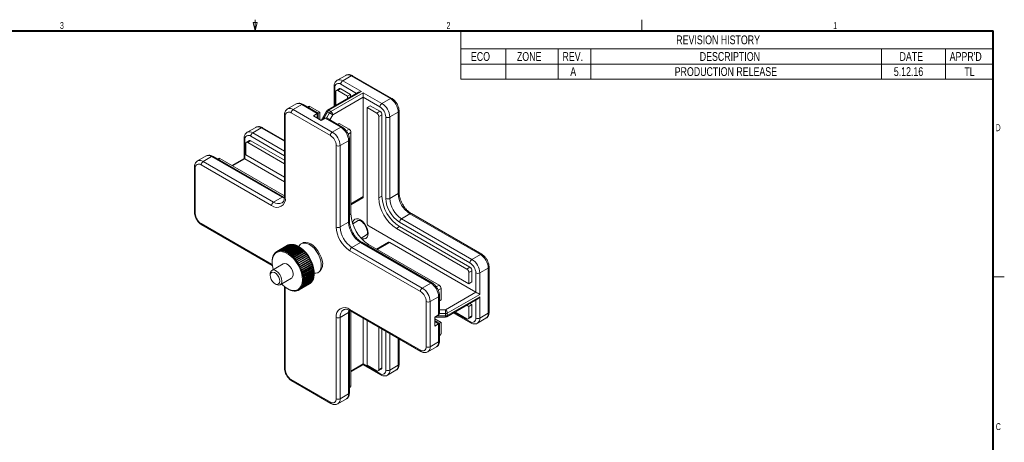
# Model space of a CAD drawing. Header units: millimetres. Extents: x 9 to 550, y 15 to 417.
# Tile 4 of 4: x 194 to 550, y 264 to 417. Entities that reach past the tile are written whole.
import ezdxf

# ---------------------------------------------------------------- set-up
doc = ezdxf.new("R2010")
doc.units = ezdxf.units.MM
doc.styles.add('SLDTEXTSTYLE0', font='TXT', dxfattribs={"width": 0.605})
doc.styles.add('SLDTEXTSTYLE3', font='TXT', dxfattribs={"width": 0.75})

# ---------------------------------------------------------------- blocks, each defined once
blk = doc.blocks.new('SW_TABLEANNOTATION_0')
at = {"color": 0, "linetype": 'Continuous', "lineweight": 0}
for p, q in [((0, 0), (0, -17.48)), ((192.33, 0), (0, 0)), ((192.33, -17.48), (192.33, 0)), ((0, -6.56), (192.33, -6.56)), ((16.26, -6.56), (16.26, -12.02)), ((35.18, -6.56), (35.18, -12.02)), ((46.98, -6.56), (46.98, -12.02)), ((151.92, -6.56), (151.92, -12.02)), ((175.1, -6.56), (175.1, -12.02)), ((0, -12.02), (192.33, -12.02)), ((16.26, -12.02), (16.26, -17.48)), ((35.18, -12.02), (35.18, -17.48)), ((46.98, -12.02), (46.98, -17.48)), ((151.92, -12.02), (151.92, -17.48)), ((175.1, -12.02), (175.1, -17.48)), ((0, -17.48), (192.33, -17.48))]:
    blk.add_line(p, q, dxfattribs=at)
at = {"color": 0, "linetype": 'Continuous', "lineweight": 0, "attachment_point": 1, "style": 'SLDTEXTSTYLE3'}
for s, insert, char_height in [('REVISION HISTORY', (77.8, -1.69), 3.175), ('ECO', (3.6, -7.7), 3.175), ('ZONE', (20.22, -7.7), 3.175), ('REV.', (36.68, -7.7), 3.175), ('DESCRIPTION', (86.29, -7.7), 3.175), ('DATE', (158.48, -7.7), 3.175), ("APPR'D", (176.6, -7.7), 3.175), ('A', (39.51, -13.16), 3.17), ('PRODUCTION RELEASE', (77.23, -13.16), 3.175), ('5.12.16', (156.41, -13.16), 3.175), ('TL', (181.9, -13.16), 3.175)]:
    blk.add_mtext(s, dxfattribs=dict(at, insert=insert, char_height=char_height))

msp = doc.modelspace()

# ---------------------------------------------------------------- linework, layer by layer
at = {"color": 7, "linetype": 'Continuous', "lineweight": 0}
for p, q in [((279.4, 412.75), (279.4, 416.75)), ((419.1, 412.75), (419.1, 416.75)), ((279.4, 412.75), (278.65, 415.75)), ((278.65, 415.75), (280.15, 415.75)), ((279.4, 412.75), (280.15, 415.75)), ((312.134, 396.646), (309.058, 394.87)), ((314.134, 396.448), (311.058, 394.672)), ((328.276, 388.284), (314.134, 396.448)), ((328.776, 388.333), (314.633, 396.497)), ((307.936, 392.631), (307.936, 385.452)), ((309.851, 391.864), (308.737, 391.221)), ((309.237, 391.171), (310.351, 391.814)), ((313.886, 389.773), (310.351, 391.814)), ((311.058, 394.672), (317.775, 390.794)), ((316.775, 390.555), (305.547, 384.073)), ((317.775, 390.794), (306.047, 384.024)), ((306.754, 383.616), (318.482, 390.386)), ((318.482, 388.753), (307.461, 382.391)), ((308.53, 390.763), (308.53, 385.795)), ((312.772, 389.13), (309.237, 391.171)), ((312.772, 389.13), (313.886, 389.773)), ((312.772, 388.244), (312.772, 389.13)), ((313.886, 388.887), (313.886, 389.773)), ((318.482, 390.386), (325.2, 386.508)), ((318.482, 388.753), (318.482, 352.825)), ((324.493, 385.283), (318.482, 388.753)), ((325.2, 386.508), (328.276, 388.284)), ((294.209, 386.298), (291.133, 384.522)), ((296.208, 386.1), (293.132, 384.324)), ((293.132, 384.324), (307.275, 376.16)), ((301.865, 382.834), (296.208, 386.1)), ((302.158, 383.003), (296.708, 386.149)), ((298.679, 385.414), (298.33, 385.213)), ((302.714, 383.324), (299.179, 385.365)), ((319.844, 385.048), (320.957, 385.691)), ((319.844, 385.048), (319.844, 343.405)), ((323.379, 383.007), (319.844, 385.048)), ((324.493, 383.65), (320.957, 385.691)), ((290.011, 382.283), (290.011, 352.887)), ((290.304, 381.874), (290.304, 352.479)), ((306.567, 374.935), (292.425, 383.099)), ((300.451, 382.018), (301.865, 382.834)), ((300.451, 382.018), (303.279, 380.385)), ((302.158, 383.003), (302.714, 383.324)), ((302.158, 381.032), (302.158, 383.003)), ((302.714, 380.711), (302.714, 383.324)), ((305.181, 383.707), (303.267, 380.392)), ((303.279, 380.385), (304.694, 381.201)), ((310.351, 377.936), (304.694, 381.201)), ((310.85, 377.985), (305.401, 381.131)), ((306.254, 383.088), (305.547, 383.496)), ((306.047, 384.024), (306.754, 383.616)), ((323.379, 383.007), (324.493, 383.65)), ((324.086, 381.783), (325.2, 382.425)), ((324.086, 352.387), (324.086, 381.783)), ((325.2, 353.03), (325.2, 382.425)), ((326.614, 352.214), (326.614, 381.609)), ((331.104, 383.385), (328.028, 381.609)), ((328.028, 381.609), (328.028, 352.214)), ((331.104, 353.989), (331.104, 383.385)), ((331.397, 354.397), (331.397, 383.793)), ((279.607, 377.862), (276.531, 376.087)), ((281.607, 377.664), (278.531, 375.889)), ((290.011, 373.151), (282.107, 377.714)), ((307.275, 376.16), (310.351, 377.936)), ((309.229, 378.921), (309.785, 379.242)), ((313.321, 377.201), (309.785, 379.242)), ((275.409, 373.847), (275.409, 366.667)), ((314.028, 346.581), (314.028, 375.976)), ((275.702, 373.439), (275.702, 366.498)), ((276.003, 371.98), (276.003, 367.897)), ((277.324, 373.08), (276.21, 372.437)), ((276.71, 372.388), (277.824, 373.031)), ((290.011, 364.709), (276.71, 372.388)), ((290.011, 365.995), (277.824, 373.031)), ((308.689, 341.866), (308.689, 371.261)), ((313.179, 373.037), (310.103, 371.261)), ((310.103, 371.261), (310.103, 341.866)), ((313.179, 343.641), (313.179, 373.037)), ((313.472, 344.05), (313.472, 373.445)), ((261.682, 367.514), (258.606, 365.739)), ((263.681, 367.316), (260.606, 365.541)), ((289.137, 352.621), (263.681, 367.316)), ((289.637, 352.671), (264.181, 367.366)), ((266.152, 366.631), (265.803, 366.43)), ((290.011, 353.096), (266.652, 366.581)), ((275.409, 366.667), (270.956, 364.096)), ((275.702, 366.498), (290.011, 358.238)), ((276.003, 367.897), (290.011, 359.81)), ((257.484, 363.499), (257.484, 347.168)), ((257.777, 363.091), (257.777, 346.76)), ((285.354, 349.621), (259.898, 364.316)), ((260.606, 365.541), (286.061, 350.845)), ((286.061, 350.845), (289.137, 352.621)), ((289.994, 352.489), (289.637, 352.671)), ((314.028, 349.915), (318.275, 352.367)), ((324.086, 352.387), (325.2, 353.03)), ((328.028, 352.214), (331.104, 353.989)), ((335.347, 346.641), (332.271, 344.865)), ((360.803, 331.945), (335.347, 346.641)), ((361.303, 331.995), (335.847, 346.69)), ((259.898, 343.086), (285.354, 328.391)), ((260.106, 342.628), (285.561, 327.933)), ((310.103, 341.866), (313.179, 343.641)), ((316.629, 344.196), (314.65, 343.053)), ((320.551, 342.18), (356.613, 321.362)), ((330.45, 341.364), (331.564, 342.007)), ((357.02, 328.945), (331.564, 343.64)), ((357.02, 327.312), (331.564, 342.007)), ((332.271, 344.865), (357.727, 330.17)), ((317.65, 337.857), (319.629, 338.999)), ((355.906, 326.669), (330.45, 341.364)), ((287.25, 333.008), (291.139, 335.253)), ((291.237, 335.304), (287.348, 333.059)), ((287.619, 333.174), (291.508, 335.419)), ((291.614, 335.454), (287.724, 333.209)), ((288.015, 333.285), (291.904, 335.53)), ((292.017, 335.551), (288.127, 333.306)), ((288.436, 333.341), (292.325, 335.586)), ((292.443, 335.592), (288.554, 333.347)), ((288.877, 333.342), (292.766, 335.587)), ((292.889, 335.577), (289, 333.332)), ((289.298, 333.293), (292.94, 335.395)), ((289.336, 333.287), (293.225, 335.532)), ((293.352, 335.507), (289.463, 333.262)), ((289.711, 333.203), (293.391, 335.328)), ((289.808, 333.177), (293.698, 335.422)), ((293.828, 335.382), (289.939, 333.137)), ((290.148, 333.066), (293.855, 335.206)), ((290.292, 333.012), (294.181, 335.257)), ((294.314, 335.203), (290.425, 332.958)), ((290.601, 332.881), (294.329, 335.032)), ((290.782, 332.795), (294.671, 335.04)), ((294.805, 334.972), (290.916, 332.727)), ((291.065, 332.647), (294.808, 334.807)), ((291.254, 335.272), (291.237, 335.304)), ((291.275, 332.526), (295.164, 334.771)), ((295.299, 334.689), (291.41, 332.444)), ((291.535, 332.365), (295.289, 334.532)), ((291.647, 335.381), (291.614, 335.454)), ((291.768, 332.208), (295.657, 334.453)), ((292.063, 335.435), (292.017, 335.551)), ((292.497, 335.432), (292.443, 335.592)), ((292.94, 335.395), (292.889, 335.577)), ((293.391, 335.328), (293.352, 335.507)), ((293.855, 335.206), (293.828, 335.382)), ((294.329, 335.032), (294.314, 335.203)), ((294.808, 334.807), (294.805, 334.972)), ((295.255, 334.72), (295.078, 334.822)), ((295.289, 334.532), (295.299, 334.689)), ((296.497, 336.038), (296.072, 335.793)), ((317.422, 336.293), (314.346, 334.517)), ((314.346, 334.517), (339.802, 319.822)), ((342.877, 321.598), (317.422, 336.293)), ((343.377, 321.647), (317.922, 336.342)), ((345.848, 320.862), (320.392, 335.558)), ((327.528, 336.341), (323.282, 333.889)), ((328.028, 336.291), (359.141, 318.33)), ((295.791, 334.358), (291.902, 332.113)), ((292.005, 332.037), (295.768, 334.21)), ((292.256, 331.843), (296.145, 334.088)), ((296.277, 333.981), (292.388, 331.736)), ((292.472, 331.666), (296.243, 333.843)), ((292.736, 331.434), (296.625, 333.679)), ((296.754, 333.561), (292.865, 331.315)), ((292.932, 331.253), (296.708, 333.433)), ((293.205, 330.984), (297.094, 333.229)), ((297.219, 333.1), (293.33, 330.855)), ((293.38, 330.801), (297.161, 332.984)), ((293.658, 330.496), (297.547, 332.741)), ((297.667, 332.603), (293.778, 330.357)), ((293.814, 330.315), (297.598, 332.499)), ((294.092, 329.975), (297.981, 332.22)), ((298.095, 332.072), (294.206, 329.827)), ((294.229, 329.797), (298.016, 331.983)), ((294.504, 329.423), (298.393, 331.668)), ((298.501, 331.514), (294.612, 329.268)), ((294.624, 329.251), (298.412, 331.438)), ((294.891, 328.846), (298.78, 331.091)), ((298.88, 330.93), (294.991, 328.685)), ((295.768, 334.21), (295.791, 334.358)), ((296.243, 333.843), (296.277, 333.981)), ((296.708, 333.433), (296.754, 333.561)), ((297.161, 332.984), (297.219, 333.1)), ((297.598, 332.499), (297.667, 332.603)), ((298.016, 331.983), (298.095, 332.072)), ((298.412, 331.438), (298.501, 331.514)), ((298.782, 330.87), (298.88, 330.93)), ((339.094, 318.597), (313.639, 333.292)), ((357.727, 330.17), (360.803, 331.945)), ((289.511, 328.541), (285.453, 326.198)), ((285.531, 329.311), (285.531, 329.107)), ((294.993, 328.682), (298.782, 330.87)), ((295.249, 328.248), (299.138, 330.493)), ((299.231, 330.327), (295.342, 328.082)), ((299.359, 329.832), (295.571, 327.645)), ((295.577, 327.632), (299.466, 329.877)), ((299.55, 329.708), (295.661, 327.463)), ((299.646, 329.22), (295.859, 327.034)), ((295.871, 327.005), (299.76, 329.25)), ((299.834, 329.078), (295.945, 326.833)), ((299.898, 328.602), (296.113, 326.416)), ((296.13, 326.37), (300.019, 328.615)), ((300.083, 328.442), (296.194, 326.197)), ((300.113, 327.98), (296.331, 325.797)), ((296.351, 325.733), (300.24, 327.978)), ((300.294, 327.805), (296.405, 325.56)), ((300.29, 327.361), (296.512, 325.18)), ((296.533, 325.098), (300.422, 327.344)), ((299.359, 329.832), (299.466, 329.877)), ((299.646, 329.22), (299.76, 329.25)), ((299.898, 328.602), (300.019, 328.615)), ((300.113, 327.98), (300.24, 327.978)), ((300.29, 327.361), (300.422, 327.344)), ((363.924, 311.124), (363.924, 327.455)), ((284.832, 324.825), (284.832, 324.367)), ((285.742, 327.248), (285.938, 326.478)), ((300.464, 327.172), (296.575, 324.927)), ((300.427, 326.75), (296.654, 324.572)), ((296.674, 324.471), (300.563, 326.716)), ((300.594, 326.547), (296.705, 324.302)), ((296.743, 321.605), (300.632, 323.85)), ((300.524, 326.15), (296.757, 323.975)), ((296.773, 323.855), (300.662, 326.1)), ((300.492, 323.956), (296.777, 321.811)), ((300.682, 325.936), (296.793, 323.69)), ((300.689, 324.227), (296.8, 321.981)), ((296.815, 322.127), (300.704, 324.372)), ((300.579, 325.566), (296.821, 323.396)), ((296.83, 323.256), (300.719, 325.502)), ((300.563, 324.465), (296.83, 322.31)), ((300.727, 325.342), (296.838, 323.097)), ((300.73, 324.771), (296.84, 322.526)), ((296.844, 322.679), (300.733, 324.924)), ((300.592, 325.003), (296.845, 322.84)), ((300.427, 326.75), (300.563, 326.716)), ((300.492, 323.956), (300.632, 323.85)), ((300.524, 326.15), (300.662, 326.1)), ((300.563, 324.465), (300.704, 324.372)), ((300.579, 325.566), (300.719, 325.502)), ((300.592, 325.003), (300.733, 324.924)), ((300.734, 325.025), (300.734, 325.229)), ((302.072, 325.4), (302.496, 325.645)), ((355.906, 326.669), (357.02, 327.312)), ((356.613, 325.444), (357.727, 326.087)), ((356.613, 321.362), (356.613, 325.444)), ((357.727, 322.005), (357.727, 326.087)), ((359.141, 318.33), (359.141, 325.271)), ((363.631, 327.046), (360.555, 325.271)), ((360.555, 325.271), (360.555, 317.514)), ((363.631, 310.716), (363.631, 327.046)), ((546.1, 323.85), (550.1, 323.85)), ((286.556, 321.38), (286.953, 321.151)), ((288.453, 321.002), (292.511, 323.345)), ((290.011, 320.226), (290.011, 290.83)), ((295.249, 319.153), (299.015, 321.327)), ((299.264, 321.481), (295.375, 319.236)), ((295.465, 319.3), (299.354, 321.546)), ((299.58, 321.737), (295.691, 319.492)), ((295.771, 319.57), (299.66, 321.815)), ((299.861, 322.043), (295.972, 319.798)), ((296.043, 319.889), (299.932, 322.134)), ((300.106, 322.396), (296.217, 320.151)), ((296.277, 320.255), (300.166, 322.5)), ((300.313, 322.794), (296.424, 320.549)), ((296.473, 320.665), (300.362, 322.91)), ((300.228, 323.041), (296.571, 320.929)), ((300.479, 323.235), (296.59, 320.989)), ((296.629, 321.116), (300.518, 323.361)), ((300.381, 323.48), (296.69, 321.349)), ((300.605, 323.713), (296.716, 321.468)), ((299.01, 321.334), (299.015, 321.327)), ((299.325, 321.589), (299.354, 321.546)), ((299.603, 321.893), (299.66, 321.815)), ((299.842, 322.244), (299.932, 322.134)), ((300.041, 322.637), (300.166, 322.5)), ((300.228, 323.041), (300.362, 322.91)), ((300.381, 323.48), (300.518, 323.361)), ((339.802, 319.822), (342.877, 321.598)), ((356.613, 321.362), (357.727, 322.005)), ((290.304, 319.817), (290.304, 290.422)), ((291.01, 319.615), (291.187, 319.513)), ((345.706, 316.699), (342.63, 314.923)), ((345.706, 310.166), (345.706, 316.699)), ((345.999, 310.814), (345.999, 317.107)), ((346.555, 315.555), (346.555, 319.638)), ((348.12, 311.968), (359.141, 318.33)), ((360.555, 317.514), (348.827, 310.743)), ((348.827, 309.927), (360.555, 316.697)), ((360.555, 316.697), (360.555, 308.94)), ((341.216, 298.592), (341.216, 314.923)), ((342.63, 314.923), (342.63, 298.592)), ((345.999, 315.234), (346.555, 315.555)), ((348.62, 309.469), (359.848, 315.951)), ((356.613, 313.196), (355.845, 313.64)), ((356.613, 313.196), (357.727, 313.839)), ((356.613, 309.114), (356.613, 313.196)), ((357.727, 313.839), (356.958, 314.283)), ((357.727, 309.756), (357.727, 313.839)), ((313.179, 310.98), (310.103, 309.204)), ((313.179, 281.584), (313.179, 310.98)), ((313.472, 311.388), (313.489, 311.786)), ((313.472, 281.992), (313.472, 311.388)), ((313.639, 312.062), (339.094, 297.367)), ((313.846, 311.605), (339.302, 296.909)), ((314.028, 284.523), (314.028, 311.499)), ((344.292, 309.35), (345.706, 310.166)), ((348.12, 309.758), (348.12, 310.574)), ((348.827, 310.743), (348.827, 309.927)), ((351.008, 310.847), (357.227, 307.257)), ((351.602, 311.19), (355.906, 308.705)), ((356.613, 309.114), (357.727, 309.756)), ((360.555, 308.94), (363.631, 310.716)), ((308.689, 279.809), (308.689, 309.204)), ((310.103, 309.204), (310.103, 279.809)), ((318.482, 308.928), (318.482, 292.401)), ((319.844, 308.142), (319.844, 291.963)), ((344.292, 309.35), (344.292, 306.084)), ((344.292, 309.335), (348.12, 309.335)), ((346.555, 307.39), (344.292, 308.696)), ((345.999, 307.069), (344.292, 308.055)), ((344.292, 306.084), (345.706, 306.9)), ((345.706, 300.368), (345.706, 306.9)), ((345.999, 307.069), (346.555, 307.39)), ((345.999, 300.776), (345.999, 307.069)), ((346.555, 303.307), (346.555, 307.39)), ((356.406, 308.656), (357.52, 309.299)), ((359.727, 307.109), (362.802, 308.884)), ((324.086, 290.33), (324.086, 305.693)), ((325.2, 290.973), (325.2, 305.05)), ((345.999, 302.648), (346.348, 302.849)), ((331.397, 292.34), (331.397, 301.472)), ((342.63, 298.592), (345.706, 300.368)), ((341.801, 296.761), (344.877, 298.536)), ((314.028, 289.491), (318.482, 292.063)), ((318.482, 292.401), (324.493, 288.931)), ((318.482, 292.063), (324.7, 288.474)), ((319.844, 291.963), (323.379, 289.922)), ((328.028, 290.156), (331.104, 291.932)), ((323.879, 289.872), (324.993, 290.515)), ((324.086, 290.33), (325.2, 290.973)), ((327.2, 288.325), (330.276, 290.101)), ((292.425, 286.748), (306.567, 278.584)), ((292.632, 286.29), (306.775, 278.126)), ((310.103, 279.809), (313.179, 281.584)), ((313.472, 283.864), (313.821, 284.066)), ((309.274, 277.977), (312.35, 279.753))]:
    msp.add_line(p, q, dxfattribs=at)
at = {"color": 7, "linetype": 'Continuous', "lineweight": 40}
for p in [(12.7, 412.75), (546.1, 19.05)]:
    msp.add_line(p, (546.1, 412.75), dxfattribs=at)
at = {"color": 8, "linetype": 'Continuous', "lineweight": 0}
for p, q in [((308.229, 392.222), (308.229, 385.622)), ((316.068, 390.147), (310.351, 393.447)), ((298.623, 385.044), (299.179, 385.365)), ((301.865, 381.201), (301.865, 382.834)), ((305.547, 383.496), (303.987, 380.793)), ((305.182, 381.23), (306.254, 383.088)), ((307.461, 382.391), (306.401, 380.554)), ((290.011, 372.813), (281.607, 377.664)), ((312.323, 376.625), (313.321, 377.201)), ((290.011, 367.628), (277.824, 374.664)), ((278.531, 375.889), (290.011, 369.261)), ((313.019, 375.393), (314.028, 375.976)), ((266.096, 366.261), (266.652, 366.581)), ((275.702, 366.498), (271.249, 363.927)), ((314.028, 350.254), (318.482, 352.825)), ((313.472, 346.26), (314.028, 346.581)), ((319.836, 335.237), (320.392, 335.558)), ((328.028, 336.291), (323.575, 333.72)), ((285.354, 328.391), (285.578, 328.256)), ((344.85, 320.287), (345.848, 320.862)), ((290.299, 320.08), (290.304, 319.817)), ((345.546, 319.055), (346.555, 319.638)), ((359.141, 308.94), (359.141, 315.542)), ((344.998, 309.758), (348.12, 309.758)), ((348.12, 310.574), (345.974, 310.574)), ((345.999, 311.968), (348.12, 311.968)), ((351.301, 311.016), (357.02, 307.715)), ((345.706, 306.9), (344.292, 307.716)), ((326.614, 290.156), (326.614, 304.234)), ((328.028, 303.417), (328.028, 290.156)), ((345.999, 302.986), (346.555, 303.307)), ((331.104, 291.932), (331.104, 301.641)), ((314.028, 289.83), (318.482, 292.401)), ((313.472, 284.203), (314.028, 284.523))]:
    msp.add_line(p, q, dxfattribs=at)
at = {"color": 7, "linetype": 'Continuous', "lineweight": 0, "flags": 128}
for points in [[(318.482, 390.386), (318.482, 390.211), (318.482, 390.011), (318.482, 389.795), (318.482, 389.57), (318.482, 389.344), (318.482, 389.128), (318.482, 388.928), (318.482, 388.753)], [(306.254, 383.088), (306.402, 383.003), (306.563, 382.91), (306.731, 382.812), (306.901, 382.715), (307.064, 382.62), (307.216, 382.532), (307.35, 382.455), (307.461, 382.391)], [(303.152, 329.586), (302.806, 330.767), (302.286, 331.94), (301.615, 333.05), (300.826, 334.046), (299.954, 334.88), (299.041, 335.513), (298.13, 335.917), (297.263, 336.072), (296.48, 335.971), (295.819, 335.619), (295.309, 335.032), (295.169, 334.77)], [(303.576, 329.831), (303.23, 331.012), (302.71, 332.185), (302.039, 333.295), (301.25, 334.29), (300.378, 335.125), (299.466, 335.758), (298.554, 336.162), (297.687, 336.317), (296.904, 336.216), (296.497, 336.038)], [(288.938, 321.282), (289.18, 321.036), (290.191, 320.16), (291.231, 319.493), (292.263, 319.059), (293.25, 318.875), (294.156, 318.945), (294.949, 319.269), (295.599, 319.833), (296.083, 320.619), (296.384, 321.597), (296.491, 322.732), (296.4, 323.983), (296.114, 325.305), (295.643, 326.65), (295.006, 327.97), (294.223, 329.216), (293.325, 330.344), (292.343, 331.313), (291.313, 332.087), (290.272, 332.64), (289.258, 332.951), (288.307, 333.008), (287.454, 332.81), (286.729, 332.364), (286.159, 331.686), (285.765, 330.8), (285.56, 329.739), (285.552, 328.54), (285.742, 327.248), (285.742, 327.248)], [(289.511, 328.541), (289.539, 328.557), (290.068, 328.682), (290.684, 328.552), (291.331, 328.18), (291.947, 327.601), (292.477, 326.867), (292.871, 326.048), (293.092, 325.219), (293.12, 324.457), (292.952, 323.833), (292.603, 323.405), (292.511, 323.345)], [(300.734, 325.129), (301.286, 325.139), (302.012, 325.367), (302.601, 325.84), (303.025, 326.534), (303.264, 327.419), (303.307, 328.453), (303.152, 329.586)], [(284.832, 324.825), (284.855, 325.17), (285.039, 325.762), (285.394, 326.161), (285.887, 326.334), (286.475, 326.263), (287.106, 325.956), (287.722, 325.439), (288.271, 324.759), (288.702, 323.976), (288.978, 323.16), (289.074, 322.383), (288.982, 321.714), (288.709, 321.212), (288.28, 320.923), (287.734, 320.872), (287.118, 321.063), (286.953, 321.151)], [(286.177, 321.647), (285.625, 322.233), (285.185, 322.956), (284.91, 323.729), (284.834, 324.459), (284.965, 325.058), (285.289, 325.454), (285.765, 325.598), (286.337, 325.473), (286.935, 325.095), (287.488, 324.51), (287.928, 323.786), (288.203, 323.013), (288.279, 322.283), (288.147, 321.684), (287.824, 321.289), (287.348, 321.145), (286.776, 321.269), (286.177, 321.647)], [(300.523, 327.087), (300.713, 325.795), (300.734, 325.229)], [(348.12, 310.574), (348.12, 310.745), (348.12, 310.931), (348.12, 311.125), (348.12, 311.321), (348.12, 311.51), (348.12, 311.685), (348.12, 311.84), (348.12, 311.968)], [(345.706, 306.9), (345.83, 306.972), (345.923, 307.025), (345.98, 307.058), (345.999, 307.069)], [(318.482, 292.401), (318.482, 292.258), (318.482, 292.151), (318.482, 292.085), (318.482, 292.063), (318.482, 292.063)]]:
    msp.add_lwpolyline(points, dxfattribs=at)
at = {"color": 8, "linetype": 'Continuous', "lineweight": 0, "flags": 128}
for points in [[(305.181, 383.707), (305.194, 383.7), (305.239, 383.674), (305.315, 383.63), (305.419, 383.57), (305.547, 383.496)], [(289.984, 352.231), (289.965, 352.237), (289.137, 352.621)], [(314.61, 343.172), (314.69, 343.612), (314.972, 344.237), (315.422, 344.654), (316.007, 344.834), (316.69, 344.767), (317.422, 344.456), (318.154, 343.922), (318.836, 343.202), (319.422, 342.344), (319.871, 341.408), (320.154, 340.458), (320.25, 339.557)], [(320.25, 339.557), (320.154, 338.767), (319.871, 338.142), (319.422, 337.725), (318.836, 337.544), (318.154, 337.612), (317.735, 337.762)], [(313.179, 310.98), (313.26, 311.888), (313.267, 311.923)], [(348.12, 309.335), (348.12, 309.349), (348.12, 309.401), (348.12, 309.489), (348.12, 309.609), (348.12, 309.758)]]:
    msp.add_lwpolyline(points, dxfattribs=at)
at = {"color": 8, "linetype": 'Continuous', "lineweight": 0}
for centre, radius, start, end in [((309.886, 393.036), 2.012, 54.38434, 114.28371), ((312.962, 394.812), 2.012, 54.38223, 114.3073), ((314.426, 396.039), 0.503, 65.69306, 125.61774), ((308.437, 392.681), 0.503, 185.70917, 245.62416), ((328.566, 387.899), 0.482, 64.21403, 127.08012), ((291.961, 382.688), 2.012, 54.38434, 114.28371), ((295.037, 384.464), 2.012, 54.38223, 114.3073), ((296.501, 385.691), 0.503, 65.69317, 125.61774), ((290.512, 382.333), 0.503, 185.70964, 245.62386), ((305.754, 383.615), 0.503, 54.38227, 114.30693), ((330.919, 383.827), 0.479, 292.72629, 355.97132), ((280.435, 376.029), 2.012, 54.38244, 114.30713), ((281.9, 377.255), 0.503, 65.69308, 125.61738), ((310.641, 377.554), 0.479, 64.04197, 127.25223), ((275.91, 373.897), 0.503, 185.70921, 245.62418), ((277.359, 374.253), 2.012, 54.38441, 114.28385), ((312.995, 373.478), 0.478, 292.66427, 356.03327), ((262.51, 365.681), 2.012, 54.38244, 114.30713), ((263.974, 366.907), 0.503, 65.69319, 125.61738), ((257.962, 363.533), 0.479, 184.04421, 247.25956), ((259.434, 363.905), 2.012, 54.38441, 114.28385), ((289.43, 352.212), 0.503, 65.80211, 125.60794), ((290.512, 352.937), 0.503, 185.69483, 245.62525), ((330.897, 354.447), 0.503, 294.37482, 354.30509), ((287.82, 353.3), 3.02, 234.39219, 294.19483), ((257.985, 347.218), 0.503, 185.69432, 245.62561), ((335.64, 346.232), 0.503, 65.69308, 125.61738), ((260.381, 343.028), 0.486, 173.19611, 235.49145), ((312.971, 344.099), 0.503, 294.37485, 354.30493), ((317.714, 335.884), 0.503, 65.69319, 125.61738), ((361.093, 331.563), 0.48, 64.07948, 127.2145), ((285.855, 328.341), 0.504, 174.39507, 234.12521), ((363.423, 327.505), 0.503, 294.37578, 354.29021), ((290.49, 320.26), 0.48, 184.10144, 247.19688), ((343.169, 321.201), 0.492, 64.67744, 126.33387), ((345.498, 317.157), 0.503, 294.37578, 354.2901), ((313.042, 309.529), 2.956, 124.90269, 186.30694), ((312.97, 311.439), 0.505, 294.43393, 353.62822), ((314.121, 312.005), 0.486, 173.19611, 235.49145), ((348.331, 309.875), 0.498, 305.38695, 5.92547), ((361.674, 310.498), 1.969, 304.96333, 6.34893), ((363.423, 311.174), 0.503, 294.37421, 354.30569), ((357.52, 307.666), 0.503, 174.38018, 234.29417), ((358.655, 308.697), 1.915, 303.98848, 7.3023), ((343.749, 300.15), 1.969, 304.96333, 6.34893), ((345.498, 300.826), 0.503, 294.37425, 354.30553), ((339.57, 297.306), 0.48, 172.74659, 235.95729), ((340.73, 298.349), 1.915, 303.98848, 7.3023), ((329.153, 291.712), 1.963, 304.86135, 6.45075), ((330.897, 292.39), 0.503, 294.37482, 354.30509), ((290.512, 290.88), 0.503, 185.69483, 245.62525), ((324.993, 288.882), 0.503, 174.37993, 234.29449), ((326.126, 289.914), 1.917, 304.02517, 7.2656), ((292.915, 286.693), 0.492, 173.65642, 235.03114), ((311.228, 281.364), 1.963, 304.86135, 6.45075), ((312.971, 282.042), 0.503, 294.37485, 354.30493), ((307.047, 278.525), 0.483, 172.99121, 235.71253), ((308.201, 279.566), 1.917, 304.02517, 7.2656)]:
    msp.add_arc(centre, radius, start, end, dxfattribs=at)
at = {"color": 7, "linetype": 'Continuous', "lineweight": 0}
for centre, radius, start, end in [((309.522, 392.432), 1.31, 50.79668, 189.21401), ((310.058, 391.405), 0.503, 54.38235, 114.3075), ((311.886, 393.378), 1.537, 122.60538, 177.39457), ((308.961, 390.833), 0.437, 50.79667, 189.2139), ((324.963, 383.105), 6.147, 2.60546, 57.39457), ((293.961, 383.03), 1.537, 122.60531, 177.39462), ((298.886, 384.956), 0.503, 54.38235, 114.3075), ((326.028, 385.213), 1.537, 122.60538, 177.39457), ((322.008, 381.399), 4.61, 2.60548, 57.39454), ((321.887, 381.33), 6.147, 2.60546, 57.39457), ((291.597, 382.084), 1.31, 50.79668, 189.21401), ((306.047, 383.207), 1, 119.99731, 150), ((306.811, 382.8), 1.443, 121.95452, 151.14457), ((307.518, 382.392), 1.443, 121.95452, 151.14457), ((305.926, 382.321), 1.537, 2.60545, 57.39461), ((322.551, 381.713), 1.537, 2.60552, 57.39454), ((323.665, 382.356), 1.537, 2.60552, 57.39454), ((327.321, 382.974), 1.537, 242.60967, 297.39031), ((307.038, 372.757), 6.147, 2.60546, 57.39457), ((312.493, 375.906), 1.537, 2.60552, 57.39454), ((276.995, 373.649), 1.31, 50.79674, 189.21407), ((279.359, 374.594), 1.537, 122.6055, 177.39452), ((308.103, 374.865), 1.537, 122.60531, 177.39462), ((304.083, 371.052), 4.61, 2.60548, 57.39454), ((303.962, 370.982), 6.147, 2.60546, 57.39457), ((276.434, 372.05), 0.437, 50.79685, 189.21408), ((277.531, 372.622), 0.503, 54.3829, 114.30668), ((309.396, 372.626), 1.537, 242.60962, 297.39038), ((266.359, 366.172), 0.503, 54.3829, 114.30668), ((259.07, 363.301), 1.31, 50.79674, 189.21407), ((261.434, 364.246), 1.537, 122.60543, 177.39457), ((287.287, 351.989), 3.057, 230.79672, 9.21403), ((318.008, 352.764), 0.478, 303.92225, 7.38988), ((337.845, 352.982), 13.771, 182.4764, 237.5236), ((338.958, 353.625), 13.771, 182.4764, 237.5236), ((340.315, 354.408), 9.221, 182.60548, 237.39452), ((286.889, 349.551), 1.537, 122.60543, 177.39457), ((337.36, 352.703), 10.758, 182.60548, 237.39452), ((327.321, 353.578), 1.537, 242.60967, 297.39031), ((337.239, 352.633), 9.221, 182.60548, 237.39452), ((262.383, 346.97), 4.61, 182.60546, 237.39452), ((327.786, 347.176), 13.771, 182.4764, 237.5236), ((319.435, 342.355), 10.758, 182.60548, 237.39452), ((309.396, 343.23), 1.537, 242.60962, 297.39038), ((319.314, 342.285), 9.221, 182.60548, 237.39452), ((322.39, 344.06), 9.221, 182.60548, 237.39452), ((321.379, 343.475), 1.537, 182.6055, 237.3945), ((333.099, 343.571), 1.537, 122.6055, 177.39452), ((292.411, 332.909), 2.667, 118.47025, 121.52404), ((292.413, 332.904), 2.673, 116.11612, 118.47036), ((292.429, 332.871), 2.709, 109.86605, 116.10463), ((292.451, 332.811), 2.773, 107.58114, 109.87813), ((292.479, 332.719), 2.869, 101.55352, 107.55656), ((292.506, 332.596), 2.995, 99.39579, 101.57756), ((292.53, 332.439), 3.154, 93.72692, 99.36334), ((292.544, 332.252), 3.341, 91.73107, 93.76005), ((292.548, 332.029), 3.565, 86.50117, 91.69571), ((292.535, 331.777), 3.817, 84.68123, 86.53747), ((292.506, 331.493), 4.102, 79.915, 84.64518), ((292.454, 331.183), 4.417, 78.26704, 79.95127), ((292.381, 330.845), 4.763, 73.95122, 78.23313), ((292.458, 330.837), 4.586, 76.93546, 78.26854), ((292.28, 330.485), 5.136, 72.46171, 73.98455), ((292.157, 330.104), 5.537, 68.55854, 72.43111), ((292.236, 330.085), 5.371, 70.76382, 72.45946), ((292.004, 329.706), 5.963, 67.20945, 68.58801), ((291.829, 329.297), 6.408, 63.66982, 67.18307), ((291.901, 329.257), 6.265, 65.33338, 67.20315), ((291.626, 328.88), 6.871, 62.44169, 63.69629), ((291.399, 328.451), 7.357, 59.21557, 62.41969), ((291.465, 328.403), 7.224, 60.48661, 62.43527), ((291.149, 328.025), 7.851, 58.09009, 59.23784), ((288.635, 324.516), 12.163, 12.20528, 57.02857), ((290.932, 327.537), 8.241, 56.10875, 58.08249), ((290.881, 327.599), 8.354, 55.12757, 58.07151), ((290.596, 327.186), 8.855, 54.08717, 55.14661), ((315.174, 333.223), 1.537, 122.60543, 177.39457), ((327.735, 335.882), 0.503, 54.38241, 114.30716), ((290.592, 329.585), 5.04, 164.00694, 168.13011), ((290.239, 329.684), 4.673, 162.35234, 163.97423), ((289.918, 329.789), 4.336, 157.82915, 162.38765), ((289.631, 329.903), 4.027, 156.0026, 157.79373), ((289.381, 330.017), 3.752, 151.01894, 156.03917), ((289.164, 330.134), 3.506, 149.01791, 150.98248), ((288.983, 330.245), 3.293, 143.57632, 149.05239), ((288.835, 330.352), 3.111, 141.41423, 143.54172), ((288.719, 330.447), 2.961, 135.5642, 141.44224), ((288.633, 330.53), 2.841, 133.2764, 135.53622), ((288.574, 330.594), 2.754, 127.1243, 133.29358), ((288.537, 330.64), 2.695, 124.76696, 127.10802), ((288.523, 330.661), 2.671, 118.47246, 124.77023), ((288.524, 330.659), 2.673, 116.11612, 118.47036), ((288.54, 330.626), 2.709, 109.86605, 116.10463), ((288.562, 330.566), 2.773, 107.58114, 109.87813), ((288.59, 330.474), 2.869, 101.55352, 107.55656), ((288.616, 330.351), 2.995, 99.39579, 101.57756), ((288.641, 330.194), 3.154, 93.72692, 99.36334), ((288.655, 330.007), 3.341, 91.73107, 93.76005), ((288.659, 329.783), 3.565, 86.50117, 91.69571), ((288.646, 329.531), 3.817, 84.68123, 86.53747), ((288.617, 329.248), 4.102, 79.915, 84.64518), ((288.565, 328.938), 4.417, 78.26704, 79.95127), ((288.492, 328.6), 4.763, 73.95122, 78.23313), ((288.391, 328.24), 5.136, 72.46171, 73.98455), ((288.268, 327.858), 5.537, 68.55854, 72.43111), ((288.115, 327.461), 5.963, 67.20945, 68.58801), ((287.94, 327.052), 6.408, 63.66982, 67.18307), ((287.737, 326.635), 6.871, 62.44169, 63.69629), ((287.51, 326.206), 7.357, 59.21557, 62.41969), ((287.26, 325.78), 7.851, 58.09009, 59.23784), ((286.992, 325.354), 8.354, 55.12757, 58.07151), ((286.707, 324.941), 8.855, 54.08717, 55.14661), ((286.406, 324.529), 9.367, 51.34461, 54.07231), ((286.087, 324.126), 9.881, 50.37515, 51.35935), ((285.78, 323.759), 10.359, 47.81145, 50.36198), ((285.461, 323.404), 10.835, 46.89793, 47.82378), ((285.15, 323.074), 11.289, 44.47963, 46.88803), ((284.844, 322.771), 11.72, 43.61085, 44.48955), ((290.332, 326.705), 9.268, 52.10494, 54.08052), ((290.295, 326.774), 9.367, 51.34461, 54.07231), ((289.976, 326.371), 9.881, 50.37515, 51.35935), ((289.634, 325.865), 10.359, 47.81152, 50.36198), ((289.669, 326.004), 10.359, 47.81145, 50.36198), ((289.35, 325.649), 10.835, 46.89793, 47.82378), ((288.993, 325.192), 11.289, 44.47963, 46.88803), ((289.039, 325.319), 11.289, 44.47963, 46.88803), ((288.733, 325.016), 11.72, 43.61085, 44.48955), ((288.383, 324.624), 12.122, 41.30649, 43.6033), ((288.441, 324.74), 12.122, 41.3065, 43.6033), ((288.164, 324.494), 12.492, 40.47204, 41.31415), ((287.843, 324.178), 12.822, 38.25405, 40.46642), ((287.912, 324.281), 12.822, 38.25405, 40.4665), ((287.683, 324.099), 13.114, 37.44433, 38.25954), ((287.411, 323.863), 13.357, 35.28768, 37.44062), ((287.49, 323.952), 13.357, 35.28773, 37.44059), ((287.326, 323.835), 13.559, 34.49414, 35.29141), ((287.116, 323.677), 13.705, 32.37576, 34.49212), ((287.206, 323.753), 13.704, 32.37573, 34.49215), ((287.123, 323.7), 13.802, 31.58993, 32.3779), ((287.084, 323.676), 13.849, 29.488, 31.58969), ((357.49, 326.767), 6.147, 2.60543, 57.39454), ((292.766, 329.314), 7.235, 178.01837, 179.23041), ((292.288, 329.334), 6.756, 174.65148, 178.04301), ((291.823, 329.374), 6.29, 173.29658, 174.62737), ((291.389, 329.428), 5.852, 169.59349, 173.32579), ((290.983, 329.5), 5.44, 168.09881, 169.56392), ((284.552, 322.495), 12.122, 41.3065, 43.6033), ((284.275, 322.249), 12.492, 40.47204, 41.31415), ((284.023, 322.036), 12.822, 38.25405, 40.4665), ((283.794, 321.854), 13.114, 37.44433, 38.25954), ((283.601, 321.707), 13.357, 35.28773, 37.44059), ((283.437, 321.59), 13.559, 34.49414, 35.29141), ((283.317, 321.508), 13.704, 32.37573, 34.49215), ((283.234, 321.455), 13.802, 31.58993, 32.3779), ((283.195, 321.431), 13.849, 29.488, 31.58969), ((283.2, 321.434), 13.842, 28.70205, 29.48847), ((283.253, 321.462), 13.783, 26.59513, 28.70349), ((283.347, 321.51), 13.677, 25.80107, 26.59375), ((283.496, 321.581), 13.511, 23.66757, 25.804), ((286.985, 323.615), 13.849, 29.48805, 31.58968), ((287.034, 323.661), 13.784, 26.59524, 28.70342), ((287.089, 323.679), 13.842, 28.70205, 29.48847), ((287.142, 323.707), 13.783, 26.59513, 28.70349), ((287.271, 323.796), 13.511, 23.66757, 25.804), ((287.236, 323.755), 13.677, 25.80107, 26.59375), ((287.385, 323.826), 13.511, 23.66757, 25.804), ((287.695, 323.996), 13.043, 20.67447, 22.86176), ((287.575, 323.91), 13.304, 22.85693, 23.66434), ((287.816, 324.011), 13.043, 20.67442, 22.86181), ((288.29, 324.234), 12.403, 17.58347, 19.84544), ((288.101, 324.119), 12.738, 19.83842, 20.66978), ((288.419, 324.232), 12.401, 17.58332, 19.84558), ((289.037, 324.481), 11.615, 14.3588, 16.72186), ((288.776, 324.347), 12.026, 16.71285, 17.57658), ((289.17, 324.463), 11.615, 14.35868, 16.72191), ((289.593, 324.573), 11.178, 13.44293, 14.3498), ((299.988, 328.525), 3.819, 311.05769, 20.01171), ((358.555, 328.875), 1.537, 122.6055, 177.39452), ((354.535, 325.061), 4.61, 2.60546, 57.39452), ((354.414, 324.991), 6.147, 2.60543, 57.39454), ((283.686, 321.665), 13.304, 22.85693, 23.66434), ((283.927, 321.765), 13.043, 20.67442, 22.86181), ((284.212, 321.874), 12.738, 19.83842, 20.66978), ((284.53, 321.987), 12.401, 17.58332, 19.84558), ((284.887, 322.102), 12.026, 16.71285, 17.57658), ((285.281, 322.218), 11.615, 14.35868, 16.72191), ((285.704, 322.328), 11.178, 13.44293, 14.3498), ((286.152, 322.433), 10.717, 10.96096, 13.4543), ((286.621, 322.526), 10.24, 9.98794, 10.94933), ((287.108, 322.609), 9.745, 7.34541, 10.00186), ((287.604, 322.676), 9.245, 6.30166, 7.33078), ((289.906, 324.712), 10.716, 10.96084, 13.45435), ((290.042, 324.678), 10.717, 10.96096, 13.4543), ((290.953, 324.917), 9.65, 7.33784, 9.31102), ((294.895, 324.987), 5.691, 349.56779, 351.34607), ((291.967, 325.047), 8.627, 3.45127, 5.42736), ((290.51, 324.771), 10.24, 9.98794, 10.94933), ((293.983, 325.083), 6.609, 354.63214, 356.54239), ((293.024, 325.104), 7.568, 359.23316, 1.20412), ((290.998, 324.855), 9.745, 7.34541, 10.00186), ((295.282, 324.835), 5.44, 348.09881, 349.56392), ((294.876, 324.907), 5.852, 349.59349, 353.32579), ((291.493, 324.921), 9.245, 6.30166, 7.33078), ((292.001, 324.974), 8.734, 3.46102, 6.31882), ((294.441, 324.961), 6.29, 353.29658, 354.62737), ((293.977, 325.002), 6.756, 354.65148, 358.04301), ((292.51, 325.008), 8.224, 2.33111, 3.444), ((293.006, 325.025), 7.727, 359.25117, 2.35212), ((293.499, 325.021), 7.235, 358.01837, 359.23041), ((355.078, 325.375), 1.537, 2.60546, 57.39448), ((356.191, 326.017), 1.537, 2.60546, 57.39448), ((359.848, 326.636), 1.537, 242.60962, 297.39042), ((293.211, 321.956), 3.506, 329.01791, 330.98248), ((292.995, 322.073), 3.752, 331.01894, 336.03917), ((292.744, 322.187), 4.027, 336.0026, 337.79373), ((292.458, 322.301), 4.336, 337.82915, 342.38765), ((292.137, 322.406), 4.673, 342.35234, 343.97423), ((291.784, 322.505), 5.04, 344.00694, 348.13011), ((291.393, 322.59), 5.44, 348.09881, 349.56392), ((290.987, 322.662), 5.852, 349.59349, 353.32579), ((288.112, 322.729), 8.734, 3.46102, 6.31882), ((290.552, 322.716), 6.29, 353.29658, 354.62737), ((290.088, 322.757), 6.756, 354.65148, 358.04301), ((288.621, 322.762), 8.224, 2.33111, 3.444), ((289.117, 322.78), 7.727, 359.25117, 2.35212), ((289.61, 322.776), 7.235, 358.01837, 359.23041), ((297.742, 323.675), 2.671, 298.47246, 304.77023), ((297.728, 323.695), 2.695, 304.76696, 307.10802), ((297.691, 323.742), 2.754, 307.1243, 313.29358), ((297.632, 323.806), 2.841, 313.2764, 315.53622), ((297.546, 323.889), 2.961, 315.5642, 321.44224), ((297.43, 323.983), 3.111, 321.41423, 323.54172), ((297.282, 324.09), 3.293, 323.57632, 329.05239), ((297.101, 324.201), 3.506, 329.01791, 330.98248), ((296.884, 324.318), 3.752, 331.01894, 336.03917), ((296.634, 324.432), 4.027, 336.0026, 337.79373), ((296.347, 324.547), 4.336, 337.82915, 342.38765), ((295.703, 324.824), 4.867, 343.97408, 345.47342), ((296.026, 324.651), 4.673, 342.35234, 343.97423), ((295.673, 324.75), 5.04, 344.00694, 348.13011), ((339.565, 316.419), 6.147, 2.60543, 57.39454), ((345.019, 319.568), 1.537, 2.60546, 57.39448), ((294.866, 325.885), 7.357, 239.21557, 242.41969), ((294.639, 325.455), 6.871, 242.44169, 243.69629), ((294.436, 325.039), 6.408, 243.66982, 247.18307), ((294.261, 324.629), 5.963, 247.20945, 248.58801), ((294.108, 324.232), 5.537, 248.55854, 252.43111), ((293.984, 323.851), 5.136, 252.46171, 253.98455), ((293.884, 323.491), 4.763, 253.95122, 258.23313), ((293.811, 323.152), 4.417, 258.26704, 259.95127), ((293.759, 322.842), 4.102, 259.915, 264.64518), ((293.73, 322.559), 3.817, 264.68123, 266.53747), ((293.717, 322.307), 3.565, 266.50117, 271.69571), ((293.721, 322.083), 3.341, 271.73107, 273.76005), ((293.735, 321.896), 3.154, 273.72692, 279.36334), ((293.759, 321.74), 2.995, 279.39579, 281.57756), ((293.786, 321.617), 2.869, 281.55352, 287.55656), ((293.814, 321.524), 2.773, 287.58114, 289.87813), ((293.836, 321.464), 2.709, 289.86605, 296.10463), ((293.852, 321.431), 2.673, 296.11612, 298.47036), ((293.852, 321.429), 2.671, 298.47246, 304.77023), ((293.838, 321.45), 2.695, 304.76696, 307.10802), ((293.802, 321.497), 2.754, 307.1243, 313.29358), ((293.743, 321.561), 2.841, 313.2764, 315.53622), ((293.656, 321.644), 2.961, 315.5642, 321.44224), ((293.541, 321.738), 3.111, 321.41423, 323.54172), ((293.393, 321.845), 3.293, 323.57632, 329.05239), ((340.63, 318.527), 1.537, 122.60543, 177.39457), ((336.61, 314.713), 4.61, 2.60546, 57.39452), ((336.489, 314.643), 6.147, 2.60543, 57.39454), ((341.923, 316.288), 1.537, 242.60957, 297.39049), ((311.706, 309.693), 3.057, 50.79672, 189.21403), ((347.292, 310.673), 1.537, 2.60539, 57.39455), ((348.149, 312.017), 1.443, 268.85573, 298.04039), ((348.149, 311.2), 1.443, 268.85573, 298.04039), ((357.23, 309.705), 0.499, 305.44077, 5.87167), ((309.396, 310.569), 1.537, 242.60962, 297.39038), ((348.12, 310.335), 1, 270, 299.99731), ((356.182, 309.044), 0.437, 230.79685, 9.21408), ((357.848, 308.73), 1.31, 230.79674, 9.21407), ((359.848, 310.305), 1.537, 242.60962, 297.39042), ((346.058, 303.256), 0.499, 305.44077, 5.87167), ((339.922, 298.382), 1.31, 230.79674, 9.21407), ((341.923, 299.957), 1.537, 242.60957, 297.39049), ((294.91, 290.631), 4.61, 182.60548, 237.39454), ((323.655, 290.26), 0.437, 230.79667, 9.2139), ((325.321, 289.947), 1.31, 230.79668, 9.21401), ((324.713, 290.917), 0.49, 304.80818, 6.5038), ((327.321, 291.521), 1.537, 242.60967, 297.39031), ((313.541, 284.468), 0.49, 304.80818, 6.5038), ((307.396, 279.599), 1.31, 230.79668, 9.21401), ((309.396, 281.173), 1.537, 242.60962, 297.39038)]:
    msp.add_arc(centre, radius, start, end, dxfattribs=at)
for centre, major_axis, ratio, start_param, end_param in [((317.775, 389.978), (1.414, 0), 0.5773815, 1.5707963, 2.3561132), ((301.158, 382.426), (1, 0.577), 0.0000704, 0.0000406, 0.7853575), ((305.401, 379.977), (-0.707, 1.225), 0.5773346, 5.4978278, 6.2831447), ((276.409, 366.09), (1, -0.577), 0.0000704, 2.3562351, 3.141552), ((359.848, 317.922), (1, -0.577), 0.0000704, 0.7854388, 2.3562351), ((359.848, 317.105), (0.707, 1.225), 0.5773346, 3.9269502, 4.7124296), ((344.999, 311.391), (-0.707, 1.225), 0.5773346, 3.141552, 3.9269502)]:
    msp.add_ellipse(centre, major_axis=major_axis, ratio=ratio, start_param=start_param, end_param=end_param, dxfattribs=at)
for points, knots in [([(314.633, 396.497), (314.49, 396.573), (314.114, 396.771), (313.487, 396.938), (312.798, 396.909), (312.324, 396.795), (312.143, 396.645), (312.131, 396.635)], [0, 0, 0, 0, 0.1763209, 0.460662, 0.7257968, 0.9819756, 1, 1, 1, 1]), ([(309.062, 394.866), (308.88, 394.739), (308.512, 394.482), (308.156, 393.887), (307.964, 393.263), (307.945, 392.822), (307.936, 392.631)], [0, 0, 0, 0, 0.2573578, 0.5204375, 0.7912566, 1, 1, 1, 1]), ([(331.397, 383.793), (331.391, 383.956), (331.374, 384.412), (331.196, 385.193), (330.827, 386.096), (330.311, 386.941), (329.688, 387.665), (329.156, 388.104), (328.846, 388.291), (328.776, 388.333)], [0, 0, 0, 0, 0.09584544, 0.26852943, 0.44063815, 0.61256965, 0.78574703, 0.95153408, 1, 1, 1, 1]), ([(291.137, 384.518), (290.955, 384.391), (290.587, 384.134), (290.231, 383.539), (290.039, 382.915), (290.02, 382.474), (290.011, 382.283)], [0, 0, 0, 0, 0.2573578, 0.5204375, 0.7912565, 1, 1, 1, 1]), ([(296.708, 386.149), (296.565, 386.225), (296.189, 386.423), (295.562, 386.59), (294.873, 386.561), (294.399, 386.447), (294.217, 386.297), (294.206, 386.287)], [0, 0, 0, 0, 0.17632095, 0.46066204, 0.72579681, 0.98197551, 1, 1, 1, 1]), ([(282.107, 377.714), (281.963, 377.789), (281.587, 377.987), (280.96, 378.154), (280.271, 378.125), (279.797, 378.011), (279.616, 377.862), (279.604, 377.852)], [0, 0, 0, 0, 0.1763201, 0.4606616, 0.7257961, 0.9819752, 1, 1, 1, 1]), ([(313.472, 373.445), (313.466, 373.608), (313.449, 374.064), (313.27, 374.845), (312.902, 375.748), (312.386, 376.593), (311.763, 377.317), (311.23, 377.756), (310.921, 377.943), (310.85, 377.985)], [0, 0, 0, 0, 0.0958454, 0.2685294, 0.4406381, 0.6125696, 0.785747, 0.9515341, 1, 1, 1, 1]), ([(276.535, 376.082), (276.353, 375.955), (275.985, 375.699), (275.629, 375.104), (275.438, 374.479), (275.418, 374.039), (275.409, 373.847)], [0, 0, 0, 0, 0.2573581, 0.5204376, 0.7912557, 1, 1, 1, 1]), ([(264.181, 367.366), (264.038, 367.441), (263.662, 367.639), (263.035, 367.806), (262.346, 367.777), (261.872, 367.663), (261.691, 367.514), (261.679, 367.504)], [0, 0, 0, 0, 0.17632013, 0.46066164, 0.72579605, 0.98197511, 1, 1, 1, 1]), ([(258.61, 365.734), (258.428, 365.607), (258.06, 365.351), (257.704, 364.756), (257.512, 364.131), (257.493, 363.691), (257.484, 363.499)], [0, 0, 0, 0, 0.2573581, 0.5204376, 0.7912556, 1, 1, 1, 1]), ([(290.011, 352.887), (290.007, 352.734), (289.996, 352.289), (289.872, 351.656), (289.618, 351.081), (289.345, 350.725), (289.132, 350.611), (289.049, 350.566)], [0, 0, 0, 0, 0.1249863, 0.3634375, 0.6019379, 0.846109, 1, 1, 1, 1]), ([(335.847, 346.69), (335.71, 346.774), (335.309, 347.019), (334.631, 347.565), (333.853, 348.368), (333.135, 349.307), (332.509, 350.341), (332.004, 351.428), (331.642, 352.519), (331.432, 353.532), (331.408, 354.123), (331.397, 354.397)], [0, 0, 0, 0, 0.0611813, 0.1791789, 0.2980261, 0.4176212, 0.5376816, 0.657839, 0.777599, 0.8965507, 1, 1, 1, 1]), ([(257.484, 347.168), (257.49, 347.006), (257.507, 346.549), (257.686, 345.769), (258.054, 344.865), (258.57, 344.02), (259.193, 343.297), (259.726, 342.858), (260.035, 342.67), (260.106, 342.628)], [0, 0, 0, 0, 0.0958456, 0.2685295, 0.4406389, 0.6125699, 0.7857476, 0.9515346, 1, 1, 1, 1]), ([(317.922, 336.342), (317.785, 336.426), (317.384, 336.671), (316.706, 337.217), (315.928, 338.02), (315.209, 338.959), (314.584, 339.993), (314.079, 341.08), (313.717, 342.171), (313.507, 343.184), (313.483, 343.775), (313.472, 344.05)], [0, 0, 0, 0, 0.0611813, 0.1791789, 0.2980261, 0.4176212, 0.5376816, 0.657839, 0.777599, 0.8965507, 1, 1, 1, 1]), ([(316.636, 344.19), (316.676, 344.213), (316.755, 344.257), (317.058, 344.249), (317.522, 344.082), (318.071, 343.716), (318.621, 343.185), (319.126, 342.516), (319.54, 341.76), (319.825, 340.985), (319.945, 340.374), (319.954, 340.065), (319.957, 339.965)], [0, 0, 0, 0, 0.101593, 0.2016535, 0.3094733, 0.4138719, 0.5191282, 0.6262533, 0.7344664, 0.8425748, 0.9491057, 1, 1, 1, 1]), ([(319.957, 339.965), (319.954, 339.867), (319.944, 339.583), (319.843, 339.24), (319.723, 339.059), (319.655, 339.024), (319.629, 339.011)], [0, 0, 0, 0, 0.1652356, 0.478644, 0.7964123, 1, 1, 1, 1]), ([(363.924, 327.455), (363.918, 327.617), (363.901, 328.074), (363.722, 328.854), (363.354, 329.758), (362.838, 330.603), (362.215, 331.326), (361.683, 331.765), (361.373, 331.953), (361.303, 331.995)], [0, 0, 0, 0, 0.0958456, 0.2685295, 0.4406388, 0.6125699, 0.7857475, 0.9515346, 1, 1, 1, 1]), ([(345.999, 317.107), (345.993, 317.27), (345.976, 317.726), (345.797, 318.506), (345.429, 319.41), (344.913, 320.255), (344.29, 320.978), (343.757, 321.418), (343.447, 321.605), (343.377, 321.647)], [0, 0, 0, 0, 0.0958456, 0.2685295, 0.4406388, 0.6125699, 0.7857475, 0.9515346, 1, 1, 1, 1]), ([(311.358, 311.933), (311.415, 311.972), (311.598, 312.097), (312.001, 312.162), (312.618, 312.12), (313.251, 311.923), (313.682, 311.692), (313.846, 311.605)], [0, 0, 0, 0, 0.1116508, 0.364202, 0.5977645, 0.8473113, 1, 1, 1, 1]), ([(362.805, 308.895), (362.985, 309.02), (363.35, 309.275), (363.704, 309.867), (363.896, 310.492), (363.915, 310.932), (363.924, 311.124)], [0, 0, 0, 0, 0.2545878, 0.5186486, 0.790477, 1, 1, 1, 1]), ([(357.227, 307.257), (357.37, 307.182), (357.746, 306.984), (358.373, 306.817), (359.062, 306.846), (359.533, 306.958), (359.713, 307.105), (359.722, 307.113)], [0, 0, 0, 0, 0.176976, 0.4623752, 0.7284959, 0.9856279, 1, 1, 1, 1]), ([(344.88, 298.547), (345.06, 298.672), (345.425, 298.927), (345.779, 299.519), (345.971, 300.144), (345.99, 300.584), (345.999, 300.776)], [0, 0, 0, 0, 0.2545877, 0.5186485, 0.790477, 1, 1, 1, 1]), ([(339.302, 296.909), (339.445, 296.834), (339.821, 296.636), (340.448, 296.469), (341.137, 296.498), (341.608, 296.61), (341.787, 296.757), (341.797, 296.765)], [0, 0, 0, 0, 0.17697599, 0.46237517, 0.72849581, 0.98562779, 1, 1, 1, 1]), ([(330.279, 290.111), (330.458, 290.236), (330.823, 290.491), (331.177, 291.084), (331.369, 291.708), (331.388, 292.149), (331.397, 292.34)], [0, 0, 0, 0, 0.2545876, 0.5186486, 0.7904779, 1, 1, 1, 1]), ([(290.011, 290.83), (290.017, 290.667), (290.034, 290.211), (290.213, 289.43), (290.581, 288.527), (291.097, 287.682), (291.72, 286.958), (292.253, 286.519), (292.562, 286.332), (292.632, 286.29)], [0, 0, 0, 0, 0.0958454, 0.2685294, 0.4406382, 0.6125697, 0.7857471, 0.9515341, 1, 1, 1, 1]), ([(324.7, 288.474), (324.844, 288.398), (325.219, 288.2), (325.846, 288.033), (326.535, 288.063), (327.006, 288.175), (327.186, 288.322), (327.195, 288.33)], [0, 0, 0, 0, 0.1769768, 0.4623756, 0.7284966, 0.9856283, 1, 1, 1, 1]), ([(312.353, 279.763), (312.533, 279.888), (312.898, 280.143), (313.252, 280.736), (313.444, 281.36), (313.463, 281.801), (313.472, 281.992)], [0, 0, 0, 0, 0.2545874, 0.5186485, 0.7904778, 1, 1, 1, 1]), ([(306.775, 278.126), (306.918, 278.05), (307.294, 277.852), (307.921, 277.685), (308.61, 277.715), (309.081, 277.827), (309.261, 277.974), (309.27, 277.982)], [0, 0, 0, 0, 0.1769768, 0.4623756, 0.7284966, 0.9856282, 1, 1, 1, 1])]:
    msp.add_open_spline(points, degree=3, knots=knots, dxfattribs=at)

# ---------------------------------------------------------------- block references
msp.add_blockref('SW_TABLEANNOTATION_0', (353.767, 412.75), dxfattribs=at)

# ---------------------------------------------------------------- texts
at = {"color": 7, "linetype": 'Continuous', "lineweight": 0, "char_height": 2.5, "attachment_point": 2, "style": 'SLDTEXTSTYLE0'}
for s, insert in [('3', (209.575, 415.926)), ('2', (349.244, 415.888)), ('1', (488.979, 415.891)), ('D', (547.867, 378.983)), ('C', (547.935, 271.019))]:
    msp.add_mtext(s, dxfattribs=dict(at, insert=insert))

doc.saveas('drawing.dxf')
